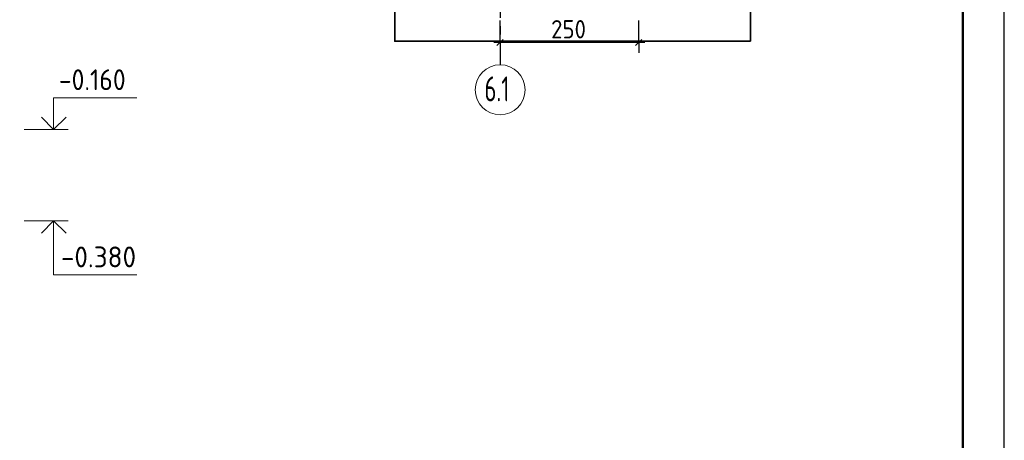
# Model space of a CAD drawing. Header units: millimetres. Extents: x 0 to 59400, y 0 to 42000.
# Tile 25 of 29: x 47554 to 59400, y 14659 to 19715. Entities that reach past the tile are written whole.
import ezdxf

# ---------------------------------------------------------------- set-up
doc = ezdxf.new("R2010")
doc.units = ezdxf.units.MM
doc.linetypes.add('______5', pattern=[1100, 800, -100, 100, -100])
doc.layers.add('Standard', color=7, linetype='Continuous', lineweight=25)
doc.layers.add('Оси', color=7, linetype='______5', lineweight=13, true_color=0x656565)
doc.styles.add('ISOCPEUR', font='txt')

msp = doc.modelspace()

# ---------------------------------------------------------------- linework, layer by layer
at = {"layer": 'Standard', "color": 251, "linetype": 'Continuous', "lineweight": -3, "true_color": 0x656565, "transparency": 33554687}
for p, q in [((55001, 19440), (55001, 19707)), ((53334, 19440), (53334, 19565)), ((55001, 19440), (55001, 19565)), ((53334, 19440), (53334, 19315)), ((55001, 19440), (55001, 19315))]:
    msp.add_line(p, q, dxfattribs=at)
at = {"layer": 'Standard', "color": 7, "linetype": 'Continuous', "lineweight": 13, "transparency": 33554687}
for p, q in [((53334, 19440), (53259, 19440)), ((53334, 19440), (55001, 19440)), ((55001, 19440), (55076, 19440)), ((47606, 18396), (48136, 18396)), ((47606, 17296), (48136, 17296))]:
    msp.add_line(p, q, dxfattribs=at)
at = {"layer": 'Standard', "color": 7, "linetype": 'Continuous', "lineweight": 25, "transparency": 33554687}
for p, q in [((53296, 19403), (53371, 19478)), ((54963, 19403), (55038, 19478))]:
    msp.add_line(p, q, dxfattribs=at)
msp.add_lwpolyline([(0, 0), (59400, 0), (59400, 42000), (0, 42000), (0, 0)], close=True, dxfattribs=at)
at = {"layer": 'Standard', "color": 7, "linetype": 'Continuous', "lineweight": 50, "transparency": 33554687}
msp.add_lwpolyline([(2000, 41500), (58900, 41500), (58900, 500), (2000, 500), (2000, 41500)], close=True, dxfattribs=at)
at = {"layer": 'Standard', "color": 7, "linetype": 'Continuous', "lineweight": 13, "transparency": 33554687}
for points in [[(58900, 41500), (2000, 41500), (2000, 13416), (58900, 13416), (58900, 41500)], [(2000, 41500), (2000, 500), (58900, 500), (58900, 41500), (2000, 41500)], [(47962, 18396), (47962, 18776), (48962, 18776)], [(47962, 17296), (47962, 16646), (48962, 16646)]]:
    msp.add_lwpolyline(points, dxfattribs=at)
at = {"layer": 'Standard', "color": 254, "linetype": 'Continuous', "lineweight": 35, "true_color": 0xc4c4ff, "transparency": 33554687}
msp.add_lwpolyline([(56345, 19456), (56345, 28620), (52067, 28620), (52067, 19456), (56345, 19456)], dxfattribs=at)
at = {"layer": 'Standard', "color": 251, "linetype": 'Continuous', "lineweight": -3, "true_color": 0x656565, "transparency": 33554687}
msp.add_lwpolyline([(53334, 19440), (53334, 19704), (53334, 19704), (53334, 19707)], dxfattribs=at)
at = {"layer": 'Standard', "color": 7, "linetype": 'Continuous', "lineweight": 35, "transparency": 33554687}
for points in [[(47814, 18544), (47962, 18396), (48111, 18544)], [(47814, 17147), (47962, 17296), (48111, 17147)]]:
    msp.add_lwpolyline(points, dxfattribs=at)
at = {"layer": 'Оси', "color": 8, "linetype": '______5', "lineweight": -3, "transparency": 33554687}
msp.add_line((53334, 22737), (53334, 19173), dxfattribs=at)
at = {"layer": 'Оси', "color": 7, "linetype": 'Continuous', "lineweight": 13, "transparency": 33554687}
msp.add_circle((53334, 18873), 300, dxfattribs=at)

# ---------------------------------------------------------------- texts
at = {"layer": 'Standard', "color": 7, "linetype": 'Continuous', "lineweight": 25, "transparency": 33554687, "attachment_point": 7, "style": 'ISOCPEUR'}
for s, insert, char_height, width in [('\\W0.91;250', (53947, 19490), 220, 561.98), ('\\W0.90;-0.160', (48025, 18868), 250, 1011.76), ('\\W0.95;-0.380', (48050, 16738), 250, 1067.86)]:
    msp.add_mtext(s, dxfattribs=dict(at, insert=insert, char_height=char_height, width=width))
at = {"layer": 'Оси', "color": 7, "linetype": 'Continuous', "lineweight": 25, "transparency": 33554687, "insert": (53146, 18733), "char_height": 300, "width": 473.39, "attachment_point": 7, "style": 'ISOCPEUR'}
msp.add_mtext('\\W0.66;6.1', dxfattribs=at)

doc.saveas('drawing.dxf')
